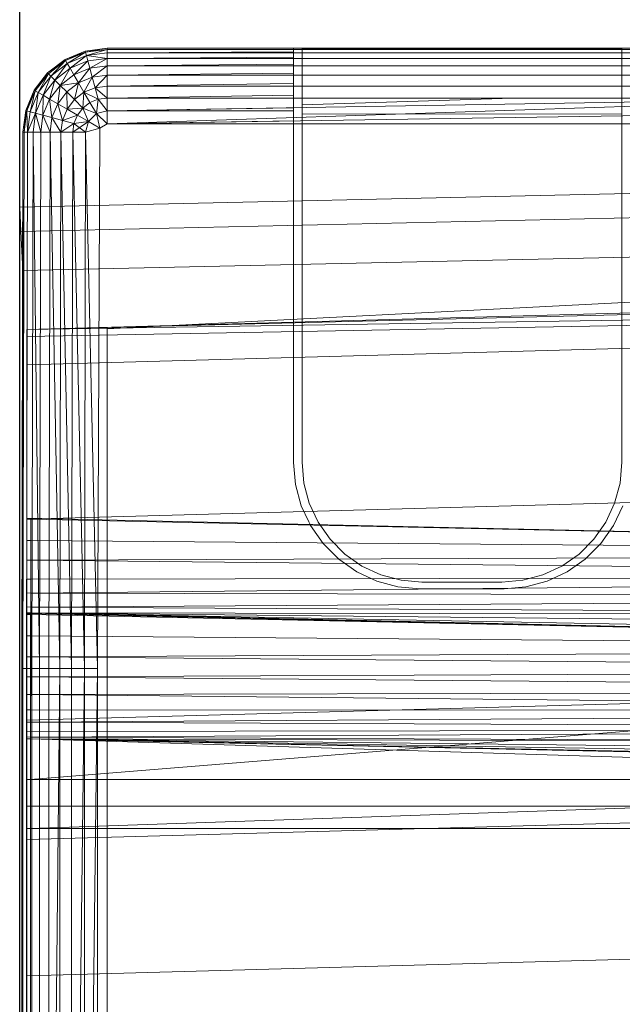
# Model space of a CAD drawing. Header units: metres. Extents: x 391.1 to 427.5, y 12.5 to 28.4.
# Tile 162 of 209: x 407.377 to 407.482, y 27.359 to 27.531. Entities that reach past the tile are written whole.
import ezdxf

# ---------------------------------------------------------------- set-up
doc = ezdxf.new("R2010")
doc.units = ezdxf.units.M
for name, color, linetype, lineweight in [('A-DETL-____-MBND', 7, 'Continuous', 18), ('A-WALL-____-MCUT', 7, 'Continuous', 25), ('A-WALL-____-OTLN', 7, 'Continuous', 25)]:
    doc.layers.add(name, color=color, linetype=linetype, lineweight=lineweight)

# ---------------------------------------------------------------- blocks, each defined once
blk = doc.blocks.new('Family - Evans PA-152028-03_CLI_AIGUA_P0A')
at = {"layer": 'A-WALL-____-MCUT', "color": 253, "true_color": 0xaaaaaa}
blk.add_line((1.66046, 0.2), (0, 0.2), dxfattribs=at)
at = {"layer": 'A-WALL-____-OTLN', "color": 253, "true_color": 0xaaaaaa}
blk.add_line((1.66046, 0.2), (0, 0.2), dxfattribs=at)
blk = doc.blocks.new('Family - Inodor PA-152337-03_CLI_AIGUA_P0A')
at = {"layer": 'A-DETL-____-MBND', "color": 253, "true_color": 0xaaaaaa}
for p, q in [((0.00789, 0.40094), (0.01142, 0.40241)), ((0.00789, 0.40094), (0.01142, 0.40241)), ((0.00789, 0.40094), (0.01142, 0.40241)), ((0.00789, 0.40094), (0.01142, 0.40241)), ((0.01147, 0.40221), (0.00789, 0.40094)), ((0.00789, 0.40094), (0.01147, 0.40221)), ((0.01147, 0.40221), (0.00799, 0.40077)), ((0.00799, 0.40077), (0.01147, 0.40221)), ((0.00799, 0.40077), (0.01147, 0.40221)), ((0.00829, 0.40025), (0.01147, 0.40221)), ((0.00829, 0.40025), (0.01147, 0.40221)), ((0.01163, 0.40164), (0.00829, 0.40025)), ((0.01163, 0.40164), (0.00829, 0.40025)), ((0.00829, 0.40025), (0.01163, 0.40164)), ((0.00877, 0.39941), (0.01163, 0.40164)), ((0.00877, 0.39941), (0.01163, 0.40164)), ((0.01142, 0.40241), (0.01521, 0.40291)), ((0.01142, 0.40241), (0.01521, 0.40291)), ((0.01142, 0.40241), (0.01521, 0.40291)), ((0.01142, 0.40241), (0.01521, 0.40291)), ((0.01147, 0.40221), (0.01142, 0.40241)), ((0.01147, 0.40221), (0.01142, 0.40241)), ((0.01147, 0.40221), (0.01142, 0.40241)), ((0.01147, 0.40221), (0.01521, 0.40291)), ((0.01147, 0.40221), (0.01521, 0.40291)), ((0.01521, 0.40271), (0.01147, 0.40221)), ((0.01521, 0.40271), (0.01147, 0.40221)), ((0.01147, 0.40221), (0.01521, 0.40271)), ((0.01163, 0.40164), (0.01147, 0.40221)), ((0.01163, 0.40164), (0.01147, 0.40221)), ((0.01163, 0.40164), (0.01147, 0.40221)), ((0.01163, 0.40164), (0.01521, 0.40271)), ((0.01163, 0.40164), (0.01521, 0.40271)), ((0.01521, 0.40211), (0.01163, 0.40164)), ((0.01521, 0.40211), (0.01163, 0.40164)), ((0.01163, 0.40164), (0.01521, 0.40211)), ((0.01188, 0.4007), (0.01163, 0.40164)), ((0.01521, 0.40114), (0.01163, 0.40164)), ((0.01521, 0.40114), (0.01163, 0.40164)), ((0.01188, 0.4007), (0.01163, 0.40164)), ((0.01188, 0.4007), (0.01163, 0.40164)), ((0.01521, 0.40271), (0.01521, 0.40291)), ((0.01521, 0.40291), (0.15024, 0.40291)), ((0.01521, 0.40291), (0.15024, 0.40291)), ((0.01521, 0.40291), (0.15024, 0.40291)), ((0.15024, 0.40291), (0.01521, 0.40291)), ((0.01521, 0.40291), (0.01521, 0.40271)), ((0.01521, 0.40271), (0.01521, 0.40291)), ((0.01521, 0.40271), (0.04768, 0.40275)), ((0.01521, 0.40271), (0.04768, 0.40275)), ((0.15024, 0.40271), (0.01521, 0.40271)), ((0.01521, 0.40211), (0.01521, 0.40271)), ((0.04768, 0.40271), (0.01521, 0.40271)), ((0.01521, 0.40211), (0.01521, 0.40271)), ((0.01521, 0.40271), (0.04768, 0.40271)), ((0.01521, 0.40211), (0.01521, 0.40271)), ((0.01521, 0.40211), (0.04768, 0.40225)), ((0.01521, 0.40211), (0.04768, 0.40225)), ((0.15024, 0.40211), (0.01521, 0.40211)), ((0.01521, 0.40114), (0.01521, 0.40211)), ((0.04768, 0.40211), (0.01521, 0.40211)), ((0.01521, 0.40114), (0.01521, 0.40211)), ((0.01521, 0.40211), (0.04768, 0.40211)), ((0.01521, 0.40114), (0.01521, 0.40211)), ((0.01521, 0.40114), (0.04768, 0.40137)), ((0.01521, 0.40114), (0.04768, 0.40137)), ((0.10628, 0.4029), (0.04768, 0.4029)), ((0.04768, 0.4029), (0.04768, 0.40275)), ((0.04768, 0.40271), (0.04768, 0.40275)), ((0.04768, 0.40225), (0.04768, 0.40271)), ((0.04768, 0.40211), (0.04768, 0.40225)), ((0.04768, 0.40137), (0.04768, 0.40211)), ((0.04768, 0.40114), (0.04768, 0.40137)), ((0.04914, 0.40281), (0.04914, 0.33079)), ((0.04914, 0.40271), (0.04914, 0.40281)), ((0.04914, 0.40281), (0.10482, 0.40281)), ((0.04914, 0.40211), (0.04914, 0.40271)), ((0.10482, 0.40271), (0.04914, 0.40271)), ((0.04914, 0.40114), (0.04914, 0.40211)), ((0.10482, 0.40211), (0.04914, 0.40211)), ((0.10482, 0.33079), (0.10482, 0.40281)), ((0.10482, 0.40281), (0.10482, 0.40271)), ((0.10482, 0.40271), (0.10482, 0.40211)), ((0.10482, 0.40211), (0.10482, 0.40114)), ((0.00485, 0.39862), (0.00789, 0.40094)), ((0.00485, 0.39862), (0.00789, 0.40094)), ((0.00485, 0.39862), (0.00789, 0.40094)), ((0.00485, 0.39862), (0.00789, 0.40094)), ((0.00799, 0.40077), (0.00485, 0.39862)), ((0.00485, 0.39862), (0.00799, 0.40077)), ((0.00799, 0.40077), (0.005, 0.39847)), ((0.005, 0.39847), (0.00799, 0.40077)), ((0.005, 0.39847), (0.00799, 0.40077)), ((0.00542, 0.39805), (0.00799, 0.40077)), ((0.00542, 0.39805), (0.00799, 0.40077)), ((0.00829, 0.40025), (0.00542, 0.39805)), ((0.00829, 0.40025), (0.00542, 0.39805)), ((0.00542, 0.39805), (0.00829, 0.40025)), ((0.00611, 0.39736), (0.00829, 0.40025)), ((0.00611, 0.39736), (0.00829, 0.40025)), ((0.00799, 0.40077), (0.00789, 0.40094)), ((0.00799, 0.40077), (0.00789, 0.40094)), ((0.00799, 0.40077), (0.00789, 0.40094)), ((0.00829, 0.40025), (0.00799, 0.40077)), ((0.00829, 0.40025), (0.00799, 0.40077)), ((0.00829, 0.40025), (0.00799, 0.40077)), ((0.00877, 0.39941), (0.00829, 0.40025)), ((0.00877, 0.39941), (0.00829, 0.40025)), ((0.00877, 0.39941), (0.00829, 0.40025)), ((0.01188, 0.4007), (0.00877, 0.39941)), ((0.01188, 0.4007), (0.00877, 0.39941)), ((0.00877, 0.39941), (0.01188, 0.4007)), ((0.00943, 0.39827), (0.01188, 0.4007)), ((0.00943, 0.39827), (0.01188, 0.4007)), ((0.01521, 0.40114), (0.01188, 0.4007)), ((0.01521, 0.40114), (0.01188, 0.4007)), ((0.01188, 0.4007), (0.01521, 0.40114)), ((0.01222, 0.39942), (0.01188, 0.4007)), ((0.01222, 0.39942), (0.01188, 0.4007)), ((0.01222, 0.39942), (0.01188, 0.4007)), ((0.01222, 0.39942), (0.01521, 0.40114)), ((0.01222, 0.39942), (0.01521, 0.40114)), ((0.01521, 0.39982), (0.01222, 0.39942)), ((0.01521, 0.39982), (0.01222, 0.39942)), ((0.01222, 0.39942), (0.01521, 0.39982)), ((0.01264, 0.39785), (0.01521, 0.39982)), ((0.01264, 0.39785), (0.01521, 0.39982)), ((0.15024, 0.40114), (0.01521, 0.40114)), ((0.01521, 0.39982), (0.01521, 0.40114)), ((0.04768, 0.40114), (0.01521, 0.40114)), ((0.01521, 0.39982), (0.01521, 0.40114)), ((0.01521, 0.40114), (0.04768, 0.40114)), ((0.01521, 0.39982), (0.01521, 0.40114)), ((0.01521, 0.39982), (0.04768, 0.40013)), ((0.01521, 0.39982), (0.04768, 0.40013)), ((0.15024, 0.39982), (0.01521, 0.39982)), ((0.01521, 0.39819), (0.01521, 0.39982)), ((0.04768, 0.39982), (0.01521, 0.39982)), ((0.01521, 0.39819), (0.01521, 0.39982)), ((0.01521, 0.39982), (0.04768, 0.39982)), ((0.01521, 0.39819), (0.01521, 0.39982)), ((0.04768, 0.40013), (0.04768, 0.40114)), ((0.04768, 0.39982), (0.04768, 0.40013)), ((0.04768, 0.39858), (0.04768, 0.39982)), ((0.04914, 0.39982), (0.04914, 0.40114)), ((0.10482, 0.40114), (0.04914, 0.40114)), ((0.04914, 0.39819), (0.04914, 0.39982)), ((0.10482, 0.39982), (0.04914, 0.39982)), ((0.10482, 0.40114), (0.10482, 0.39982)), ((0.10482, 0.39982), (0.10482, 0.39819)), ((0.00253, 0.39558), (0.00485, 0.39862)), ((0.00253, 0.39558), (0.00485, 0.39862)), ((0.00253, 0.39558), (0.00485, 0.39862)), ((0.00253, 0.39558), (0.00485, 0.39862)), ((0.0027, 0.39548), (0.00485, 0.39862)), ((0.0027, 0.39548), (0.00485, 0.39862)), ((0.005, 0.39847), (0.0027, 0.39548)), ((0.005, 0.39847), (0.0027, 0.39548)), ((0.0027, 0.39548), (0.005, 0.39847)), ((0.00322, 0.39518), (0.005, 0.39847)), ((0.00322, 0.39518), (0.005, 0.39847)), ((0.00542, 0.39805), (0.00322, 0.39518)), ((0.00542, 0.39805), (0.00322, 0.39518)), ((0.00322, 0.39518), (0.00542, 0.39805)), ((0.00406, 0.3947), (0.00542, 0.39805)), ((0.00406, 0.3947), (0.00542, 0.39805)), ((0.005, 0.39847), (0.00485, 0.39862)), ((0.005, 0.39847), (0.00485, 0.39862)), ((0.005, 0.39847), (0.00485, 0.39862)), ((0.00542, 0.39805), (0.005, 0.39847)), ((0.00542, 0.39805), (0.005, 0.39847)), ((0.00542, 0.39805), (0.005, 0.39847)), ((0.00611, 0.39736), (0.00542, 0.39805)), ((0.00611, 0.39736), (0.00542, 0.39805)), ((0.00611, 0.39736), (0.00542, 0.39805)), ((0.00877, 0.39941), (0.00611, 0.39736)), ((0.00877, 0.39941), (0.00611, 0.39736)), ((0.00611, 0.39736), (0.00877, 0.39941)), ((0.00704, 0.39643), (0.00877, 0.39941)), ((0.00704, 0.39643), (0.00877, 0.39941)), ((0.00943, 0.39827), (0.00704, 0.39643)), ((0.00943, 0.39827), (0.00704, 0.39643)), ((0.00704, 0.39643), (0.00943, 0.39827)), ((0.00943, 0.39827), (0.00877, 0.39941)), ((0.00943, 0.39827), (0.00877, 0.39941)), ((0.00943, 0.39827), (0.00877, 0.39941)), ((0.01222, 0.39942), (0.00943, 0.39827)), ((0.01222, 0.39942), (0.00943, 0.39827)), ((0.00943, 0.39827), (0.01222, 0.39942)), ((0.01025, 0.39686), (0.00943, 0.39827)), ((0.01025, 0.39686), (0.00943, 0.39827)), ((0.01025, 0.39686), (0.00943, 0.39827)), ((0.01025, 0.39686), (0.01222, 0.39942)), ((0.01025, 0.39686), (0.01222, 0.39942)), ((0.01264, 0.39785), (0.01222, 0.39942)), ((0.01264, 0.39785), (0.01222, 0.39942)), ((0.01264, 0.39785), (0.01222, 0.39942)), ((0.01521, 0.39819), (0.01264, 0.39785)), ((0.01521, 0.39819), (0.01264, 0.39785)), ((0.01264, 0.39785), (0.01521, 0.39819)), ((0.01313, 0.39603), (0.01521, 0.39819)), ((0.01313, 0.39603), (0.01521, 0.39819)), ((0.01521, 0.39819), (0.04768, 0.39858)), ((0.01521, 0.39819), (0.04768, 0.39858)), ((0.15024, 0.39819), (0.01521, 0.39819)), ((0.01521, 0.39631), (0.01521, 0.39819)), ((0.04768, 0.39819), (0.01521, 0.39819)), ((0.01521, 0.39631), (0.01521, 0.39819)), ((0.01521, 0.39819), (0.04768, 0.39819)), ((0.01521, 0.39631), (0.01521, 0.39819)), ((0.04768, 0.39819), (0.04768, 0.39858)), ((0.04768, 0.39676), (0.04768, 0.39819)), ((0.04914, 0.39631), (0.04914, 0.39819)), ((0.10482, 0.39819), (0.04914, 0.39819)), ((0.10482, 0.39819), (0.10482, 0.39631)), ((0.00611, 0.39736), (0.00406, 0.3947)), ((0.00611, 0.39736), (0.00406, 0.3947)), ((0.00406, 0.3947), (0.00611, 0.39736)), ((0.0052, 0.39404), (0.00611, 0.39736)), ((0.0052, 0.39404), (0.00611, 0.39736)), ((0.00704, 0.39643), (0.0052, 0.39404)), ((0.00704, 0.39643), (0.0052, 0.39404)), ((0.0052, 0.39404), (0.00704, 0.39643)), ((0.00704, 0.39643), (0.00611, 0.39736)), ((0.00704, 0.39643), (0.00611, 0.39736)), ((0.00704, 0.39643), (0.00611, 0.39736)), ((0.00661, 0.39322), (0.00704, 0.39643)), ((0.00661, 0.39322), (0.00704, 0.39643)), ((0.01025, 0.39686), (0.00704, 0.39643)), ((0.00704, 0.39643), (0.01025, 0.39686)), ((0.00819, 0.39528), (0.00704, 0.39643)), ((0.00819, 0.39528), (0.00704, 0.39643)), ((0.00819, 0.39528), (0.00704, 0.39643)), ((0.01025, 0.39686), (0.00819, 0.39528)), ((0.00819, 0.39528), (0.01025, 0.39686)), ((0.00819, 0.39528), (0.01025, 0.39686)), ((0.00952, 0.39395), (0.01025, 0.39686)), ((0.00952, 0.39395), (0.01025, 0.39686)), ((0.01264, 0.39785), (0.01025, 0.39686)), ((0.01264, 0.39785), (0.01025, 0.39686)), ((0.01025, 0.39686), (0.01264, 0.39785)), ((0.01119, 0.39523), (0.01025, 0.39686)), ((0.01119, 0.39523), (0.01025, 0.39686)), ((0.01119, 0.39523), (0.01025, 0.39686)), ((0.01119, 0.39523), (0.01264, 0.39785)), ((0.01119, 0.39523), (0.01264, 0.39785)), ((0.01313, 0.39603), (0.01264, 0.39785)), ((0.01313, 0.39603), (0.01264, 0.39785)), ((0.01313, 0.39603), (0.01264, 0.39785)), ((0.01521, 0.39631), (0.01313, 0.39603)), ((0.01521, 0.39631), (0.01313, 0.39603)), ((0.01313, 0.39603), (0.01521, 0.39631)), ((0.01521, 0.39631), (0.04768, 0.39676)), ((0.01521, 0.39631), (0.04768, 0.39676)), ((0.15024, 0.39631), (0.01521, 0.39631)), ((0.01521, 0.39423), (0.01521, 0.39631)), ((0.04768, 0.39631), (0.01521, 0.39631)), ((0.01521, 0.39423), (0.01521, 0.39631)), ((0.01521, 0.39631), (0.04768, 0.39631)), ((0.01521, 0.39423), (0.01521, 0.39631)), ((0.04768, 0.39631), (0.04768, 0.39676)), ((0.04768, 0.39473), (0.04768, 0.39631)), ((0.04914, 0.39423), (0.04914, 0.39631)), ((0.10482, 0.39631), (0.04914, 0.39631)), ((0.10482, 0.39631), (0.10482, 0.39424)), ((0.00106, 0.39205), (0.00253, 0.39558)), ((0.00106, 0.39205), (0.00253, 0.39558)), ((0.00106, 0.39205), (0.00253, 0.39558)), ((0.00106, 0.39205), (0.00253, 0.39558)), ((0.00126, 0.392), (0.00253, 0.39558)), ((0.00126, 0.392), (0.00253, 0.39558)), ((0.0027, 0.39548), (0.00126, 0.392)), ((0.0027, 0.39548), (0.00126, 0.392)), ((0.00126, 0.392), (0.0027, 0.39548)), ((0.00183, 0.39184), (0.0027, 0.39548)), ((0.00183, 0.39184), (0.0027, 0.39548)), ((0.00322, 0.39518), (0.00183, 0.39184)), ((0.00322, 0.39518), (0.00183, 0.39184)), ((0.00183, 0.39184), (0.00322, 0.39518)), ((0.0027, 0.39548), (0.00253, 0.39558)), ((0.0027, 0.39548), (0.00253, 0.39558)), ((0.0027, 0.39548), (0.00253, 0.39558)), ((0.00322, 0.39518), (0.0027, 0.39548)), ((0.00322, 0.39518), (0.0027, 0.39548)), ((0.00322, 0.39518), (0.0027, 0.39548)), ((0.00277, 0.39159), (0.00322, 0.39518)), ((0.00277, 0.39159), (0.00322, 0.39518)), ((0.00406, 0.3947), (0.00277, 0.39159)), ((0.00406, 0.3947), (0.00277, 0.39159)), ((0.00277, 0.39159), (0.00406, 0.3947)), ((0.00406, 0.3947), (0.00322, 0.39518)), ((0.00406, 0.3947), (0.00322, 0.39518)), ((0.00406, 0.3947), (0.00322, 0.39518)), ((0.00405, 0.39125), (0.00406, 0.3947)), ((0.00405, 0.39125), (0.00406, 0.3947)), ((0.0052, 0.39404), (0.00406, 0.3947)), ((0.0052, 0.39404), (0.00406, 0.3947)), ((0.0052, 0.39404), (0.00406, 0.3947)), ((0.00819, 0.39528), (0.00661, 0.39322)), ((0.00819, 0.39528), (0.00661, 0.39322)), ((0.00661, 0.39322), (0.00819, 0.39528)), ((0.00952, 0.39395), (0.00819, 0.39528)), ((0.00952, 0.39395), (0.00819, 0.39528)), ((0.00952, 0.39395), (0.00819, 0.39528)), ((0.00824, 0.39228), (0.00819, 0.39528)), ((0.00824, 0.39228), (0.00819, 0.39528)), ((0.01119, 0.39523), (0.00952, 0.39395)), ((0.01119, 0.39523), (0.00952, 0.39395)), ((0.00952, 0.39395), (0.01119, 0.39523)), ((0.01099, 0.39248), (0.01119, 0.39523)), ((0.01099, 0.39248), (0.01119, 0.39523)), ((0.01313, 0.39603), (0.01119, 0.39523)), ((0.01313, 0.39603), (0.01119, 0.39523)), ((0.01119, 0.39523), (0.01313, 0.39603)), ((0.01223, 0.39343), (0.01119, 0.39523)), ((0.01367, 0.39402), (0.01119, 0.39523)), ((0.01367, 0.39402), (0.01119, 0.39523)), ((0.01223, 0.39343), (0.01119, 0.39523)), ((0.01223, 0.39343), (0.01119, 0.39523)), ((0.01313, 0.39603), (0.01367, 0.39402)), ((0.01521, 0.39423), (0.01313, 0.39603)), ((0.01367, 0.39402), (0.01313, 0.39603)), ((0.01521, 0.39423), (0.01313, 0.39603)), ((0.01367, 0.39402), (0.01313, 0.39603)), ((0.01521, 0.39423), (0.04768, 0.39473)), ((0.01521, 0.39423), (0.04768, 0.39473)), ((0.04768, 0.39423), (0.04768, 0.39473)), ((0.0052, 0.39404), (0.00405, 0.39125)), ((0.0052, 0.39404), (0.00405, 0.39125)), ((0.00405, 0.39125), (0.0052, 0.39404)), ((0.00661, 0.39322), (0.0052, 0.39404)), ((0.00661, 0.39322), (0.0052, 0.39404)), ((0.00661, 0.39322), (0.0052, 0.39404)), ((0.00562, 0.39083), (0.0052, 0.39404)), ((0.00562, 0.39083), (0.0052, 0.39404)), ((0.00661, 0.39322), (0.00562, 0.39083)), ((0.00661, 0.39322), (0.00562, 0.39083)), ((0.00562, 0.39083), (0.00661, 0.39322)), ((0.00824, 0.39228), (0.00661, 0.39322)), ((0.00824, 0.39228), (0.00661, 0.39322)), ((0.00824, 0.39228), (0.00661, 0.39322)), ((0.00744, 0.39034), (0.00661, 0.39322)), ((0.00744, 0.39034), (0.00661, 0.39322)), ((0.00952, 0.39395), (0.00824, 0.39228)), ((0.00952, 0.39395), (0.00824, 0.39228)), ((0.00824, 0.39228), (0.00952, 0.39395)), ((0.01099, 0.39248), (0.00952, 0.39395)), ((0.01099, 0.39248), (0.00952, 0.39395)), ((0.01099, 0.39248), (0.00952, 0.39395)), ((0.01223, 0.39343), (0.01099, 0.39248)), ((0.01223, 0.39343), (0.01099, 0.39248)), ((0.01099, 0.39248), (0.01223, 0.39343)), ((0.01367, 0.39402), (0.01223, 0.39343)), ((0.01367, 0.39402), (0.01223, 0.39343)), ((0.01223, 0.39343), (0.01367, 0.39402)), ((0.01334, 0.39151), (0.01223, 0.39343)), ((0.01334, 0.39151), (0.01223, 0.39343)), ((0.01334, 0.39151), (0.01223, 0.39343)), ((0.01367, 0.39402), (0.01334, 0.39151)), ((0.01334, 0.39151), (0.01367, 0.39402)), ((0.01334, 0.39151), (0.01367, 0.39402)), ((0.01521, 0.39423), (0.01367, 0.39402)), ((0.01521, 0.39423), (0.01367, 0.39402)), ((0.01367, 0.39402), (0.01521, 0.39423)), ((0.01521, 0.39201), (0.01367, 0.39402)), ((0.01521, 0.39201), (0.01367, 0.39402)), ((0.01521, 0.39201), (0.01367, 0.39402)), ((0.15024, 0.39423), (0.01521, 0.39423)), ((0.01521, 0.39201), (0.01521, 0.39423)), ((0.15024, 0.39423), (0.01521, 0.39201)), ((0.15024, 0.39423), (0.01521, 0.38973)), ((0.04768, 0.39423), (0.01521, 0.39423)), ((0.01521, 0.39201), (0.01521, 0.39423)), ((0.01521, 0.39423), (0.04768, 0.39423)), ((0.01521, 0.39201), (0.01521, 0.39423)), ((0.04768, 0.39254), (0.04768, 0.39423)), ((0.04914, 0.39307), (0.04914, 0.39423)), ((0.08581, 0.39423), (0.04914, 0.39307)), ((0.08581, 0.39423), (0.04914, 0.39423)), ((0.04914, 0.39144), (0.04914, 0.39307)), ((0.10482, 0.39424), (0.08581, 0.39423)), ((0.10482, 0.39424), (0.10482, 0.39149)), ((0.00056, 0.38826), (0.00106, 0.39205)), ((0.00056, 0.38826), (0.00106, 0.39205)), ((0.00056, 0.38826), (0.00106, 0.39205)), ((0.00056, 0.38826), (0.00106, 0.39205)), ((0.00076, 0.38826), (0.00106, 0.39205)), ((0.00076, 0.38826), (0.00106, 0.39205)), ((0.00126, 0.392), (0.00076, 0.38826)), ((0.00126, 0.392), (0.00076, 0.38826)), ((0.00076, 0.38826), (0.00126, 0.392)), ((0.00126, 0.392), (0.00106, 0.39205)), ((0.00126, 0.392), (0.00106, 0.39205)), ((0.00126, 0.392), (0.00106, 0.39205)), ((0.00183, 0.39184), (0.00126, 0.392)), ((0.00183, 0.39184), (0.00126, 0.392)), ((0.00183, 0.39184), (0.00126, 0.392)), ((0.00136, 0.38826), (0.00126, 0.392)), ((0.00136, 0.38826), (0.00126, 0.392)), ((0.00183, 0.39184), (0.00136, 0.38826)), ((0.00183, 0.39184), (0.00136, 0.38826)), ((0.00136, 0.38826), (0.00183, 0.39184)), ((0.00277, 0.39159), (0.00136, 0.38826)), ((0.00136, 0.38826), (0.00277, 0.39159)), ((0.00277, 0.39159), (0.00183, 0.39184)), ((0.00277, 0.39159), (0.00183, 0.39184)), ((0.00277, 0.39159), (0.00183, 0.39184)), ((0.00277, 0.39159), (0.00233, 0.38826)), ((0.00233, 0.38826), (0.00277, 0.39159)), ((0.00233, 0.38826), (0.00277, 0.39159)), ((0.00405, 0.39125), (0.00277, 0.39159)), ((0.00405, 0.39125), (0.00277, 0.39159)), ((0.00405, 0.39125), (0.00277, 0.39159)), ((0.00365, 0.38826), (0.00277, 0.39159)), ((0.00365, 0.38826), (0.00277, 0.39159)), ((0.00405, 0.39125), (0.00365, 0.38826)), ((0.00405, 0.39125), (0.00365, 0.38826)), ((0.00365, 0.38826), (0.00405, 0.39125)), ((0.00562, 0.39083), (0.00405, 0.39125)), ((0.00562, 0.39083), (0.00405, 0.39125)), ((0.00562, 0.39083), (0.00405, 0.39125)), ((0.00528, 0.38826), (0.00405, 0.39125)), ((0.00528, 0.38826), (0.00405, 0.39125)), ((0.00824, 0.39228), (0.00744, 0.39034)), ((0.00824, 0.39228), (0.00744, 0.39034)), ((0.00744, 0.39034), (0.00824, 0.39228)), ((0.01004, 0.39124), (0.00744, 0.39034)), ((0.00744, 0.39034), (0.01004, 0.39124)), ((0.01099, 0.39248), (0.00824, 0.39228)), ((0.00824, 0.39228), (0.01099, 0.39248)), ((0.01004, 0.39124), (0.00824, 0.39228)), ((0.01004, 0.39124), (0.00824, 0.39228)), ((0.01004, 0.39124), (0.00824, 0.39228)), ((0.01004, 0.39124), (0.00945, 0.3898)), ((0.00945, 0.3898), (0.01004, 0.39124)), ((0.00945, 0.3898), (0.01004, 0.39124)), ((0.01099, 0.39248), (0.01004, 0.39124)), ((0.01004, 0.39124), (0.01099, 0.39248)), ((0.01004, 0.39124), (0.01099, 0.39248)), ((0.01196, 0.39013), (0.01004, 0.39124)), ((0.01196, 0.39013), (0.01004, 0.39124)), ((0.01196, 0.39013), (0.01004, 0.39124)), ((0.01334, 0.39151), (0.01099, 0.39248)), ((0.01196, 0.39013), (0.01099, 0.39248)), ((0.01334, 0.39151), (0.01099, 0.39248)), ((0.01196, 0.39013), (0.01099, 0.39248)), ((0.01334, 0.39151), (0.01099, 0.39248)), ((0.01196, 0.39013), (0.01099, 0.39248)), ((0.01334, 0.39151), (0.01196, 0.39013)), ((0.01334, 0.39151), (0.01196, 0.39013)), ((0.01196, 0.39013), (0.01334, 0.39151)), ((0.01521, 0.39201), (0.01334, 0.39151)), ((0.01521, 0.39201), (0.01334, 0.39151)), ((0.01334, 0.39151), (0.01521, 0.39201)), ((0.01521, 0.38973), (0.01334, 0.39151)), ((0.01334, 0.39151), (0.01394, 0.38899)), ((0.01521, 0.38973), (0.01334, 0.39151)), ((0.01394, 0.38899), (0.01334, 0.39151)), ((0.01521, 0.38973), (0.01334, 0.39151)), ((0.01394, 0.38899), (0.01334, 0.39151)), ((0.01521, 0.39201), (0.04768, 0.39254)), ((0.01521, 0.39201), (0.04768, 0.39254)), ((0.01521, 0.38973), (0.01521, 0.39201)), ((0.04768, 0.39198), (0.01521, 0.39201)), ((0.01521, 0.38973), (0.01521, 0.39201)), ((0.01521, 0.39201), (0.04768, 0.39198)), ((0.01521, 0.38973), (0.01521, 0.39201)), ((0.15121, 0.39188), (0.01521, 0.38973)), ((0.04768, 0.39198), (0.04768, 0.39254)), ((0.04768, 0.39024), (0.04768, 0.39198)), ((0.10482, 0.39149), (0.04914, 0.39144)), ((0.04914, 0.33079), (0.04914, 0.39144)), ((0.10482, 0.39149), (0.10482, 0.33079)), ((0.00562, 0.39083), (0.00528, 0.38826)), ((0.00562, 0.39083), (0.00528, 0.38826)), ((0.00528, 0.38826), (0.00562, 0.39083)), ((0.00744, 0.39034), (0.00562, 0.39083)), ((0.00744, 0.39034), (0.00562, 0.39083)), ((0.00744, 0.39034), (0.00562, 0.39083)), ((0.00716, 0.38826), (0.00562, 0.39083)), ((0.00716, 0.38826), (0.00562, 0.39083)), ((0.00744, 0.39034), (0.00716, 0.38826)), ((0.00744, 0.39034), (0.00716, 0.38826)), ((0.00716, 0.38826), (0.00744, 0.39034)), ((0.00945, 0.3898), (0.00716, 0.38826)), ((0.00716, 0.38826), (0.00945, 0.3898)), ((0.00945, 0.3898), (0.00744, 0.39034)), ((0.00945, 0.3898), (0.00744, 0.39034)), ((0.00945, 0.3898), (0.00744, 0.39034)), ((0.01196, 0.39013), (0.00924, 0.38826)), ((0.00945, 0.3898), (0.00924, 0.38826)), ((0.00924, 0.38826), (0.00945, 0.3898)), ((0.00924, 0.38826), (0.00945, 0.3898)), ((0.01196, 0.39013), (0.00945, 0.3898)), ((0.01196, 0.39013), (0.00945, 0.3898)), ((0.01196, 0.39013), (0.00945, 0.3898)), ((0.01146, 0.38826), (0.00945, 0.3898)), ((0.01196, 0.39013), (0.01146, 0.38826)), ((0.01394, 0.38899), (0.01196, 0.39013)), ((0.01394, 0.38899), (0.01196, 0.39013)), ((0.01521, 0.38973), (0.01394, 0.38899)), ((0.01521, 0.38973), (0.01394, 0.38899)), ((0.01394, 0.38899), (0.01521, 0.38973)), ((0.01521, 0.38973), (0.04768, 0.39024)), ((0.01521, 0.38973), (0.04768, 0.39024)), ((0.15024, 0.38973), (0.01521, 0.38973)), ((0.04768, 0.38973), (0.01521, 0.38973)), ((0.01521, 0.38973), (0.04768, 0.38973)), ((0.04768, 0.38973), (0.04768, 0.39024)), ((0.04768, 0.38917), (0.04768, 0.38973)), ((0.00036, 0.29485), (0.00056, 0.38826)), ((0.00036, 0.29485), (0.00056, 0.38826)), ((0.00076, 0.38826), (0.00056, 0.38826)), ((0.00076, 0.38826), (0.00056, 0.29485)), ((0.00056, 0.01465), (0.00056, 0.38826)), ((0.00056, 0.01465), (0.00056, 0.38826)), ((0.00076, 0.38826), (0.00056, 0.38826)), ((0.00076, 0.38826), (0.00056, 0.29485)), ((0.00076, 0.38826), (0.00056, 0.38826)), ((0.00056, 0.29485), (0.00056, 0.38826)), ((0.00056, 0.29485), (0.00056, 0.38826)), ((0.00076, 0.38826), (0.00056, 0.29485)), ((0.00136, 0.38826), (0.00076, 0.38826)), ((0.00136, 0.38826), (0.00076, 0.38826)), ((0.00136, 0.38826), (0.00076, 0.38826)), ((0.00136, 0.38826), (0.00116, 0.29485)), ((0.00136, 0.38826), (0.00116, 0.29485)), ((0.00136, 0.38826), (0.00116, 0.29485)), ((0.00233, 0.38826), (0.00136, 0.38826)), ((0.00233, 0.38826), (0.00136, 0.38826)), ((0.00233, 0.38826), (0.00136, 0.38826)), ((0.00233, 0.38826), (0.00213, 0.29485)), ((0.00233, 0.38826), (0.00213, 0.29485)), ((0.00213, 0.29485), (0.00233, 0.38826)), ((0.00365, 0.38826), (0.00233, 0.38826)), ((0.00365, 0.38826), (0.00233, 0.38826)), ((0.00365, 0.38826), (0.00233, 0.38826)), ((0.00345, 0.29485), (0.00233, 0.38826)), ((0.00345, 0.29485), (0.00233, 0.38826)), ((0.00365, 0.38826), (0.00345, 0.29485)), ((0.00365, 0.38826), (0.00345, 0.29485)), ((0.00365, 0.38826), (0.00345, 0.29485)), ((0.00528, 0.38826), (0.00365, 0.38826)), ((0.00528, 0.38826), (0.00365, 0.38826)), ((0.00528, 0.38826), (0.00365, 0.38826)), ((0.00528, 0.38826), (0.00508, 0.29485)), ((0.00528, 0.38826), (0.00508, 0.29485)), ((0.00508, 0.29485), (0.00528, 0.38826)), ((0.00716, 0.38826), (0.00528, 0.38826)), ((0.00716, 0.38826), (0.00528, 0.38826)), ((0.00716, 0.38826), (0.00528, 0.38826)), ((0.00696, 0.29485), (0.00528, 0.38826)), ((0.00696, 0.29485), (0.00528, 0.38826)), ((0.00716, 0.38826), (0.00696, 0.29485)), ((0.00716, 0.38826), (0.00696, 0.29485)), ((0.00696, 0.29485), (0.00716, 0.38826)), ((0.00924, 0.38826), (0.00716, 0.38826)), ((0.00924, 0.38826), (0.00716, 0.38826)), ((0.00924, 0.38826), (0.00716, 0.38826)), ((0.00904, 0.29485), (0.00716, 0.38826)), ((0.00904, 0.29485), (0.00716, 0.38826)), ((0.00924, 0.38826), (0.00904, 0.29485)), ((0.00924, 0.38826), (0.00904, 0.29485)), ((0.00904, 0.29485), (0.00924, 0.38826)), ((0.01146, 0.38826), (0.00924, 0.38826)), ((0.01146, 0.38826), (0.00924, 0.38826)), ((0.01126, 0.29485), (0.00924, 0.38826)), ((0.01126, 0.29485), (0.00924, 0.38826)), ((0.01146, 0.38826), (0.01126, 0.29485)), ((0.01146, 0.38826), (0.01126, 0.29485)), ((0.01126, 0.29485), (0.01146, 0.38826)), ((0.01394, 0.38899), (0.01146, 0.38826)), ((0.01394, 0.38899), (0.01146, 0.38826)), ((0.01354, 0.29485), (0.01146, 0.38826)), ((0.01354, 0.29485), (0.01146, 0.38826)), ((0.01354, 0.29485), (0.01146, 0.38826)), ((0.01354, 0.29485), (0.01394, 0.38899)), ((0.01394, 0.38899), (0.01354, 0.29485)), ((0.01394, 0.38899), (0.01354, 0.29485)), ((0.04768, 0.38917), (0.04768, 0.33073)), ((0.31954, 0.38234), (0, 0.37522)), ((0.31954, 0.38234), (0, 0.37522)), ((0.31971, 0.37812), (0.00022, 0.371)), ((0.31971, 0.37812), (0.00022, 0.371)), ((0, 0.37522), (0, 0.371)), ((0, 0.371), (0, 0.37522)), ((0, 0.37522), (0.00022, 0.371)), ((0.00022, 0.371), (0, 0.37522)), ((0, 0.371), (0, 0.36417)), ((0, 0.36417), (0, 0.371)), ((0.00022, 0.371), (0.00056, 0.36417)), ((0.00056, 0.36417), (0.00022, 0.371)), ((0.31998, 0.37128), (0.00056, 0.36417)), ((0.31998, 0.37128), (0.00056, 0.36417)), ((0.00127, 0.35389), (0.51095, 0.36797)), ((0.51095, 0.36678), (0.00127, 0.35389)), ((0, 0.36417), (0, 0.03582)), ((0, 0.03582), (0, 0.36417)), ((0.00056, 0.36417), (0.00056, 0.03582)), ((0.00056, 0.03582), (0.00056, 0.36417)), ((0.01521, 0.35403), (0.17966, 0.3624)), ((0.51095, 0.36184), (0.00127, 0.35389)), ((0.51095, 0.36184), (0.00127, 0.35271)), ((0.51095, 0.36184), (0.00127, 0.34776)), ((0.15161, 0.36098), (0.01521, 0.35403)), ((0.00127, 0.35271), (0.00127, 0.35389)), ((0.01521, 0.35403), (0.01521, 0.05064)), ((0.01521, 0.35403), (0.01521, 0.05064)), ((0.00127, 0.34776), (0.00127, 0.35271)), ((0.00127, 0.32087), (0.00127, 0.34776)), ((0.51095, 0.33495), (0.00127, 0.32087)), ((0.04768, 0.33073), (0.04801, 0.32692)), ((0.04914, 0.33079), (0.04946, 0.32716)), ((0.04946, 0.32716), (0.04914, 0.33079)), ((0.1045, 0.32716), (0.10482, 0.33079)), ((0.10482, 0.33079), (0.1045, 0.32716)), ((0.04801, 0.32692), (0.049, 0.32322)), ((0.04946, 0.32716), (0.0504, 0.32365)), ((0.0504, 0.32365), (0.04946, 0.32716)), ((0.10356, 0.32365), (0.1045, 0.32716)), ((0.1045, 0.32716), (0.10356, 0.32365)), ((0.049, 0.32322), (0.05033, 0.32038)), ((0.0504, 0.32365), (0.05194, 0.32035)), ((0.05194, 0.32035), (0.0504, 0.32365)), ((0.10202, 0.32035), (0.10356, 0.32365)), ((0.10356, 0.32365), (0.10202, 0.32035)), ((0.10334, 0.31974), (0.10496, 0.32322)), ((0.00127, 0.3209), (0.00127, 0.32102)), ((0.28182, 0.31489), (0.00127, 0.32102)), ((0.00192, 0.32088), (0.00127, 0.3209)), ((0.00127, 0.3209), (0.00192, 0.32088)), ((0.00127, 0.3209), (0.00127, 0.32089)), ((0.00192, 0.32088), (0.00127, 0.32089)), ((0.00127, 0.32089), (0.00192, 0.32088)), ((0.00127, 0.32089), (0.00127, 0.32088)), ((0.00192, 0.32088), (0.00127, 0.32088)), ((0.00192, 0.32088), (0.00127, 0.32088)), ((0.00127, 0.32088), (0.00127, 0.31714)), ((0.00127, 0.28584), (0.00127, 0.32087)), ((0.00192, 0.32088), (0.28182, 0.31489)), ((0.00192, 0.32088), (0.00192, 0.31713)), ((0.28182, 0.31489), (0.00192, 0.32088)), ((0.00192, 0.31713), (0.00192, 0.32088)), ((0.05033, 0.32038), (0.05048, 0.32006)), ((0.05048, 0.32006), (0.05062, 0.31974)), ((0.05062, 0.31974), (0.05282, 0.31661)), ((0.05194, 0.32035), (0.05403, 0.31737)), ((0.05403, 0.31737), (0.05194, 0.32035)), ((0.09993, 0.31737), (0.10202, 0.32035)), ((0.10202, 0.32035), (0.09993, 0.31737)), ((0.10114, 0.31661), (0.10334, 0.31974)), ((0.05403, 0.31737), (0.0566, 0.31479)), ((0.0566, 0.31479), (0.05403, 0.31737)), ((0.09736, 0.31479), (0.09993, 0.31737)), ((0.09993, 0.31737), (0.09736, 0.31479)), ((0.00192, 0.31713), (0.00127, 0.31714)), ((0.00127, 0.31714), (0.00192, 0.31713)), ((0.00127, 0.31714), (0.00127, 0.31713)), ((0.00192, 0.31713), (0.00127, 0.31713)), ((0.00127, 0.31713), (0.00192, 0.31713)), ((0.00127, 0.31713), (0.00127, 0.31712)), ((0.00192, 0.31713), (0.00127, 0.31712)), ((0.00192, 0.31713), (0.00127, 0.31712)), ((0.00127, 0.31712), (0.00127, 0.31371)), ((0.28182, 0.31489), (0.00192, 0.31713)), ((0.28182, 0.31489), (0.00192, 0.31713)), ((0.00192, 0.31371), (0.00192, 0.31713)), ((0.00192, 0.31713), (0.00192, 0.31371)), ((0.05282, 0.31661), (0.05553, 0.3139)), ((0.09843, 0.3139), (0.10114, 0.31661)), ((0.28182, 0.31489), (0.00192, 0.31371)), ((0.00192, 0.31371), (0.28182, 0.31489)), ((0.05553, 0.3139), (0.05867, 0.3117)), ((0.0566, 0.31479), (0.05958, 0.31271)), ((0.05958, 0.31271), (0.0566, 0.31479)), ((0.09438, 0.31271), (0.09736, 0.31479)), ((0.09736, 0.31479), (0.09438, 0.31271)), ((0.0953, 0.3117), (0.09843, 0.3139)), ((0.00192, 0.31371), (0.00127, 0.31371)), ((0.00127, 0.31371), (0.00192, 0.31371)), ((0.00127, 0.31371), (0.00127, 0.31371)), ((0.00192, 0.31371), (0.00127, 0.31371)), ((0.00192, 0.31371), (0.00127, 0.31371)), ((0.00127, 0.31371), (0.00127, 0.31044)), ((0.28181, 0.31079), (0.00192, 0.31371)), ((0.00192, 0.31371), (0.00192, 0.31043)), ((0.28181, 0.31079), (0.00192, 0.31371)), ((0.00192, 0.31043), (0.00192, 0.31371)), ((0.05958, 0.31271), (0.06288, 0.31117)), ((0.06288, 0.31117), (0.05958, 0.31271)), ((0.09108, 0.31117), (0.09438, 0.31271)), ((0.09438, 0.31271), (0.09108, 0.31117)), ((0.28181, 0.31079), (0.00192, 0.31043)), ((0.00192, 0.30799), (0.28181, 0.31079)), ((0.00192, 0.31043), (0.28181, 0.31079)), ((0.00192, 0.30799), (0.28181, 0.31079)), ((0.05867, 0.3117), (0.06214, 0.31008)), ((0.06288, 0.31117), (0.0664, 0.31023)), ((0.0664, 0.31023), (0.06288, 0.31117)), ((0.08757, 0.31023), (0.09108, 0.31117)), ((0.09108, 0.31117), (0.08757, 0.31023)), ((0.0953, 0.3117), (0.09182, 0.31008)), ((0.00192, 0.31043), (0.00127, 0.31044)), ((0.00192, 0.31043), (0.00127, 0.31044)), ((0.00127, 0.31044), (0.00127, 0.30801)), ((0.00192, 0.31043), (0.00192, 0.30799)), ((0.00192, 0.30799), (0.00192, 0.31043)), ((0.06214, 0.31008), (0.06584, 0.30909)), ((0.06584, 0.30909), (0.06966, 0.30876)), ((0.0664, 0.31023), (0.07002, 0.30991)), ((0.07002, 0.30991), (0.0664, 0.31023)), ((0.08431, 0.30876), (0.06966, 0.30876)), ((0.07002, 0.30991), (0.08394, 0.30991)), ((0.08394, 0.30991), (0.07002, 0.30991)), ((0.08394, 0.30991), (0.08757, 0.31023)), ((0.08757, 0.31023), (0.08394, 0.30991)), ((0.08431, 0.30876), (0.08812, 0.30909)), ((0.08812, 0.30909), (0.09182, 0.31008)), ((0.00192, 0.30799), (0.00127, 0.30801)), ((0.00192, 0.30799), (0.00127, 0.30801)), ((0.00127, 0.30801), (0.00127, 0.30557)), ((0.00192, 0.30799), (0.00192, 0.30554)), ((0.28181, 0.30737), (0.00192, 0.30799)), ((0.28181, 0.30737), (0.00192, 0.30799)), ((0.00192, 0.30554), (0.00192, 0.30799)), ((0.28181, 0.30737), (0.00192, 0.30554)), ((0.00192, 0.30554), (0.28181, 0.30737)), ((0.00192, 0.30554), (0.00127, 0.30557)), ((0.00192, 0.30554), (0.00127, 0.30557)), ((0.00127, 0.30557), (0.00127, 0.30457)), ((0.00192, 0.30554), (0.00192, 0.30454)), ((0.28181, 0.30409), (0.00192, 0.30554)), ((0.28181, 0.30409), (0.00192, 0.30554)), ((0.00192, 0.30454), (0.00192, 0.30554)), ((0.00192, 0.30454), (0.00127, 0.30457)), ((0.00127, 0.30457), (0.00192, 0.30454)), ((0.00127, 0.30457), (0.00127, 0.30446)), ((0.00192, 0.30454), (0.00127, 0.30446)), ((0.00192, 0.30454), (0.00127, 0.30446)), ((0.00127, 0.30446), (0.00127, 0.27556)), ((0.00127, 0.30433), (0.00127, 0.30443)), ((0.28176, 0.29829), (0.00127, 0.30443)), ((0.00127, 0.30433), (0.00187, 0.30429)), ((0.00127, 0.30433), (0.00127, 0.30431)), ((0.00187, 0.30429), (0.00127, 0.30433)), ((0.00187, 0.30429), (0.00127, 0.30431)), ((0.00127, 0.30431), (0.00187, 0.30429)), ((0.00127, 0.30431), (0.00127, 0.3043)), ((0.00187, 0.30429), (0.00127, 0.3043)), ((0.00127, 0.3043), (0.00187, 0.30429)), ((0.00127, 0.3043), (0.00127, 0.30429)), ((0.00187, 0.30429), (0.00127, 0.30429)), ((0.00187, 0.30429), (0.00127, 0.30429)), ((0.00127, 0.30429), (0.00127, 0.30053)), ((0.00186, 0.27553), (0.00192, 0.30454)), ((0.00192, 0.30454), (0.00186, 0.27553)), ((0.00187, 0.30429), (0.28176, 0.29829)), ((0.00187, 0.30429), (0.00187, 0.30052)), ((0.28176, 0.29829), (0.00187, 0.30429)), ((0.00187, 0.30052), (0.00187, 0.30429)), ((0.28181, 0.30409), (0.00192, 0.30454)), ((0.28181, 0.30409), (0.00192, 0.30454)), ((0.28181, 0.30165), (0.00192, 0.30454)), ((0.28181, 0.30165), (0.00192, 0.30454)), ((0.28181, 0.2992), (0.00192, 0.30454)), ((0.28181, 0.2992), (0.00192, 0.30454)), ((0.28175, 0.2982), (0.00192, 0.30454)), ((0.28175, 0.2982), (0.00192, 0.30454)), ((0.00187, 0.30052), (0.00127, 0.30053)), ((0.00127, 0.30053), (0.00187, 0.30052)), ((0.00127, 0.30053), (0.00127, 0.30052)), ((0.00187, 0.30052), (0.00127, 0.30052)), ((0.00187, 0.30052), (0.00127, 0.30052)), ((0.00127, 0.30052), (0.00127, 0.29687)), ((0.28176, 0.29829), (0.00187, 0.30052)), ((0.00187, 0.30052), (0.00187, 0.29687)), ((0.28176, 0.29829), (0.00187, 0.30052)), ((0.00187, 0.29687), (0.00187, 0.30052)), ((0.51095, 0.29991), (0.00127, 0.28584)), ((0.00187, 0.29687), (0.00127, 0.29687)), ((0.00127, 0.29687), (0.00187, 0.29687)), ((0.00127, 0.29687), (0.00127, 0.29686)), ((0.00187, 0.29687), (0.00127, 0.29686)), ((0.00127, 0.29686), (0.00187, 0.29687)), ((0.00187, 0.29687), (0.00127, 0.29686)), ((0.00187, 0.29687), (0.00127, 0.29686)), ((0.00127, 0.29686), (0.00127, 0.29686)), ((0.00127, 0.29686), (0.00127, 0.29344)), ((0.28175, 0.2982), (0.00186, 0.27553)), ((0.00186, 0.27553), (0.28175, 0.2982)), ((0.28176, 0.29829), (0.00187, 0.29687)), ((0.00187, 0.29687), (0.28176, 0.29829)), ((0.28176, 0.29452), (0.00187, 0.29687)), ((0.28176, 0.29452), (0.00187, 0.29687)), ((0.00187, 0.29343), (0.00187, 0.29687)), ((0.00187, 0.29687), (0.00187, 0.29343)), ((0.00056, 0.29485), (0.00036, 0.29485)), ((0.00036, 0.10805), (0.00036, 0.29485)), ((0.00056, 0.29485), (0.00036, 0.29485)), ((0.00056, 0.29485), (0.00036, 0.29485)), ((0.00036, 0.10805), (0.00036, 0.29485)), ((0.00116, 0.29485), (0.00056, 0.29485)), ((0.00056, 0.10805), (0.00056, 0.29485)), ((0.00116, 0.29485), (0.00056, 0.29485)), ((0.00056, 0.29485), (0.00056, 0.10805)), ((0.00116, 0.29485), (0.00056, 0.29485)), ((0.00056, 0.10805), (0.00056, 0.29485)), ((0.00213, 0.29485), (0.00116, 0.29485)), ((0.00116, 0.10805), (0.00116, 0.29485)), ((0.00213, 0.29485), (0.00116, 0.29485)), ((0.00116, 0.29485), (0.00116, 0.10805)), ((0.00213, 0.29485), (0.00116, 0.29485)), ((0.00116, 0.10805), (0.00116, 0.29485)), ((0.00187, 0.29343), (0.00127, 0.29344)), ((0.00127, 0.29344), (0.00187, 0.29343)), ((0.00127, 0.29344), (0.00127, 0.29343)), ((0.00187, 0.29343), (0.00127, 0.29343)), ((0.00127, 0.29343), (0.00187, 0.29343)), ((0.00127, 0.29343), (0.00127, 0.29343)), ((0.00187, 0.29343), (0.00127, 0.29343)), ((0.00187, 0.29343), (0.00127, 0.29343)), ((0.00127, 0.29343), (0.00127, 0.29034)), ((0.28176, 0.29452), (0.00187, 0.29343)), ((0.00187, 0.29343), (0.28176, 0.29452)), ((0.28176, 0.29086), (0.00187, 0.29343)), ((0.00187, 0.29343), (0.00187, 0.29033)), ((0.28176, 0.29086), (0.00187, 0.29343)), ((0.00187, 0.29033), (0.00187, 0.29343)), ((0.00345, 0.29485), (0.00213, 0.29485)), ((0.00213, 0.10805), (0.00213, 0.29485)), ((0.00345, 0.29485), (0.00213, 0.29485)), ((0.00213, 0.29485), (0.00213, 0.10805)), ((0.00345, 0.29485), (0.00213, 0.29485)), ((0.00213, 0.10805), (0.00213, 0.29485)), ((0.00345, 0.10805), (0.00345, 0.29485)), ((0.00508, 0.29485), (0.00345, 0.29485)), ((0.00345, 0.29485), (0.00345, 0.10805)), ((0.00508, 0.29485), (0.00345, 0.29485)), ((0.00345, 0.10805), (0.00345, 0.29485)), ((0.00508, 0.10805), (0.00508, 0.29485)), ((0.00696, 0.29485), (0.00508, 0.29485)), ((0.00508, 0.29485), (0.00508, 0.10805)), ((0.00696, 0.29485), (0.00508, 0.10805)), ((0.00696, 0.29485), (0.00508, 0.29485)), ((0.00508, 0.10805), (0.00508, 0.29485)), ((0.00508, 0.10805), (0.00696, 0.29485)), ((0.00696, 0.10805), (0.00696, 0.29485)), ((0.00904, 0.29485), (0.00696, 0.29485)), ((0.00904, 0.29485), (0.00696, 0.29485)), ((0.00696, 0.10805), (0.00696, 0.29485)), ((0.00696, 0.10805), (0.00696, 0.29485)), ((0.00904, 0.10805), (0.00904, 0.29485)), ((0.01126, 0.29485), (0.00904, 0.29485)), ((0.00904, 0.29485), (0.00904, 0.10805)), ((0.01126, 0.29485), (0.00904, 0.10805)), ((0.01126, 0.29485), (0.00904, 0.29485)), ((0.00904, 0.10805), (0.00904, 0.29485)), ((0.00904, 0.10805), (0.01126, 0.29485)), ((0.01126, 0.10805), (0.01126, 0.29485)), ((0.01354, 0.29485), (0.01126, 0.29485)), ((0.01354, 0.29485), (0.01126, 0.10805)), ((0.01354, 0.29485), (0.01126, 0.29485)), ((0.01126, 0.10805), (0.01126, 0.29485)), ((0.01126, 0.10805), (0.01126, 0.29485)), ((0.01126, 0.10805), (0.01354, 0.29485)), ((0.01354, 0.10805), (0.01354, 0.29485)), ((0.01354, 0.29485), (0.01354, 0.10805)), ((0.01354, 0.10805), (0.01354, 0.29485)), ((0.00187, 0.29033), (0.00127, 0.29034)), ((0.00127, 0.29034), (0.00187, 0.29033)), ((0.00187, 0.29033), (0.00127, 0.29034)), ((0.00187, 0.29033), (0.00127, 0.29034)), ((0.00127, 0.29034), (0.00127, 0.28767)), ((0.28176, 0.29086), (0.00187, 0.29033)), ((0.00187, 0.29033), (0.28176, 0.29086)), ((0.00187, 0.29033), (0.00187, 0.28766)), ((0.28176, 0.28743), (0.00187, 0.29033)), ((0.28176, 0.28743), (0.00187, 0.29033)), ((0.00187, 0.28766), (0.00187, 0.29033)), ((0.00187, 0.28766), (0.00127, 0.28767)), ((0.00187, 0.28766), (0.00127, 0.28767)), ((0.00127, 0.28767), (0.00127, 0.28551)), ((0.00187, 0.28766), (0.00187, 0.28548)), ((0.28176, 0.28743), (0.00187, 0.28766)), ((0.28176, 0.28743), (0.00187, 0.28766)), ((0.00187, 0.28548), (0.00187, 0.28766)), ((0.28176, 0.28743), (0.00187, 0.28548)), ((0.00187, 0.28548), (0.28176, 0.28743)), ((0.00127, 0.26508), (0.00127, 0.28584)), ((0.00187, 0.28548), (0.00127, 0.28551)), ((0.00187, 0.28548), (0.00127, 0.28551)), ((0.00127, 0.28551), (0.00127, 0.28391)), ((0.00187, 0.28548), (0.00187, 0.28388)), ((0.28176, 0.28433), (0.00187, 0.28548)), ((0.28176, 0.28433), (0.00187, 0.28548)), ((0.00187, 0.28388), (0.00187, 0.28548)), ((0.00187, 0.28388), (0.00127, 0.28391)), ((0.00187, 0.28388), (0.00127, 0.28391)), ((0.00127, 0.28391), (0.00127, 0.28293)), ((0.28176, 0.28433), (0.00187, 0.28388)), ((0.00187, 0.2829), (0.28176, 0.28433)), ((0.00187, 0.28388), (0.28176, 0.28433)), ((0.00187, 0.2829), (0.28176, 0.28433)), ((0.00187, 0.28388), (0.00187, 0.2829)), ((0.00187, 0.2829), (0.00187, 0.28388)), ((0.00187, 0.2829), (0.00127, 0.28293)), ((0.00187, 0.2829), (0.00127, 0.28293)), ((0.00127, 0.28293), (0.00127, 0.28262)), ((0.00127, 0.28262), (0.00187, 0.28259)), ((0.00127, 0.28262), (0.00127, 0.28257)), ((0.00187, 0.28259), (0.00127, 0.28262)), ((0.00127, 0.11722), (0.00127, 0.28262)), ((0.00187, 0.28259), (0.00127, 0.28262)), ((0.00187, 0.28259), (0.00127, 0.28257)), ((0.00187, 0.28259), (0.00127, 0.28257)), ((0.00127, 0.28257), (0.00127, 0.26701)), ((0.00186, 0.26697), (0.00187, 0.28259)), ((0.00187, 0.28259), (0.00186, 0.26697)), ((0.00187, 0.2829), (0.00187, 0.28259)), ((0.28176, 0.28165), (0.00187, 0.2829)), ((0.28176, 0.28165), (0.00187, 0.2829)), ((0.00187, 0.28259), (0.00187, 0.2829)), ((0.51154, 0.26697), (0.00187, 0.28259)), ((0.28176, 0.27659), (0.00187, 0.28259)), ((0.28176, 0.27659), (0.00187, 0.28259)), ((0.52327, 0.26645), (0.00187, 0.28259)), ((0.51154, 0.26697), (0.00187, 0.28259)), ((0.00187, 0.28259), (0.28176, 0.27659)), ((0.28176, 0.28165), (0.00187, 0.28259)), ((0.28176, 0.28165), (0.00187, 0.28259)), ((0.28176, 0.27948), (0.00187, 0.28259)), ((0.28176, 0.27948), (0.00187, 0.28259)), ((0.28176, 0.27788), (0.00187, 0.28259)), ((0.28176, 0.27788), (0.00187, 0.28259)), ((0.28176, 0.2769), (0.00187, 0.28259)), ((0.28176, 0.2769), (0.00187, 0.28259)), ((0.28176, 0.27659), (0.00187, 0.28259)), ((0.51095, 0.27916), (0.00127, 0.26508)), ((0.28176, 0.27659), (0.00186, 0.26697)), ((0.00186, 0.26697), (0.28176, 0.27659)), ((0.00186, 0.27553), (0.00127, 0.27556)), ((0.00127, 0.27556), (0.00186, 0.27553)), ((0.00127, 0.27556), (0.00127, 0.27555)), ((0.00186, 0.27553), (0.00127, 0.27555)), ((0.00127, 0.27555), (0.00186, 0.27553)), ((0.00127, 0.27555), (0.00127, 0.27553)), ((0.00186, 0.27553), (0.00127, 0.27553)), ((0.00186, 0.27553), (0.00127, 0.27553)), ((0.00127, 0.27553), (0.00127, 0.27088)), ((0.28176, 0.27553), (0.00186, 0.27553)), ((0.00186, 0.27553), (0.00186, 0.27086)), ((0.28176, 0.27553), (0.00186, 0.27553)), ((0.00186, 0.27086), (0.00186, 0.27553)), ((0.00186, 0.27086), (0.00127, 0.27088)), ((0.00186, 0.27086), (0.00127, 0.27088)), ((0.00127, 0.27088), (0.00127, 0.267)), ((0.00186, 0.27086), (0.00186, 0.26697)), ((0.00186, 0.27086), (0.28176, 0.27086)), ((0.28176, 0.27086), (0.00186, 0.27086)), ((0.00186, 0.27086), (0.00186, 0.26697)), ((0.00186, 0.26697), (0.00127, 0.26701)), ((0.00127, 0.13284), (0.00127, 0.26701)), ((0.00186, 0.26697), (0.00127, 0.26701)), ((0.00186, 0.26697), (0.00127, 0.267)), ((0.00186, 0.26697), (0.00127, 0.267)), ((0.00127, 0.267), (0.00127, 0.13339)), ((0.28176, 0.26697), (0.00186, 0.26697)), ((0.00186, 0.13288), (0.00186, 0.26697)), ((0.00186, 0.13288), (0.00186, 0.26697)), ((0.28176, 0.26697), (0.00186, 0.26697)), ((0.00186, 0.26697), (0.00186, 0.13288)), ((0.28176, 0.26697), (0.00186, 0.26697)), ((0.28176, 0.26697), (0.00186, 0.26697)), ((0.00186, 0.13288), (0.00186, 0.26697)), ((0.00127, 0.24131), (0.00127, 0.26508)), ((0.51095, 0.25539), (0.00127, 0.24131)), ((0.00127, 0.2159), (0.00127, 0.24131))]:
    blk.add_line(p, q, dxfattribs=at)
blk = doc.blocks.new('LONDR55-XX_ZZ-ARQ-CAA-M3D-Londres55_ifc-1-03_CLI_AIGUA_P0A')
at = {"layer": 'A-DETL-____-MBND', "color": 253, "lineweight": 18, "true_color": 0xaaaaaa}
blk.add_blockref('Family - Inodor PA-152337-03_CLI_AIGUA_P0A', (407.37693, 27.12274), dxfattribs=at)
at = {"layer": 'A-WALL-____-OTLN', "color": 253, "lineweight": 18, "true_color": 0xaaaaaa, "rotation": 270}
blk.add_blockref('Family - Evans PA-152028-03_CLI_AIGUA_P0A', (407.17693, 27.70959), dxfattribs=at)

msp = doc.modelspace()

# ---------------------------------------------------------------- block references
at = {"lineweight": 5}
msp.add_blockref('LONDR55-XX_ZZ-ARQ-CAA-M3D-Londres55_ifc-1-03_CLI_AIGUA_P0A', (0, 0), dxfattribs=at)

doc.saveas('drawing.dxf')
